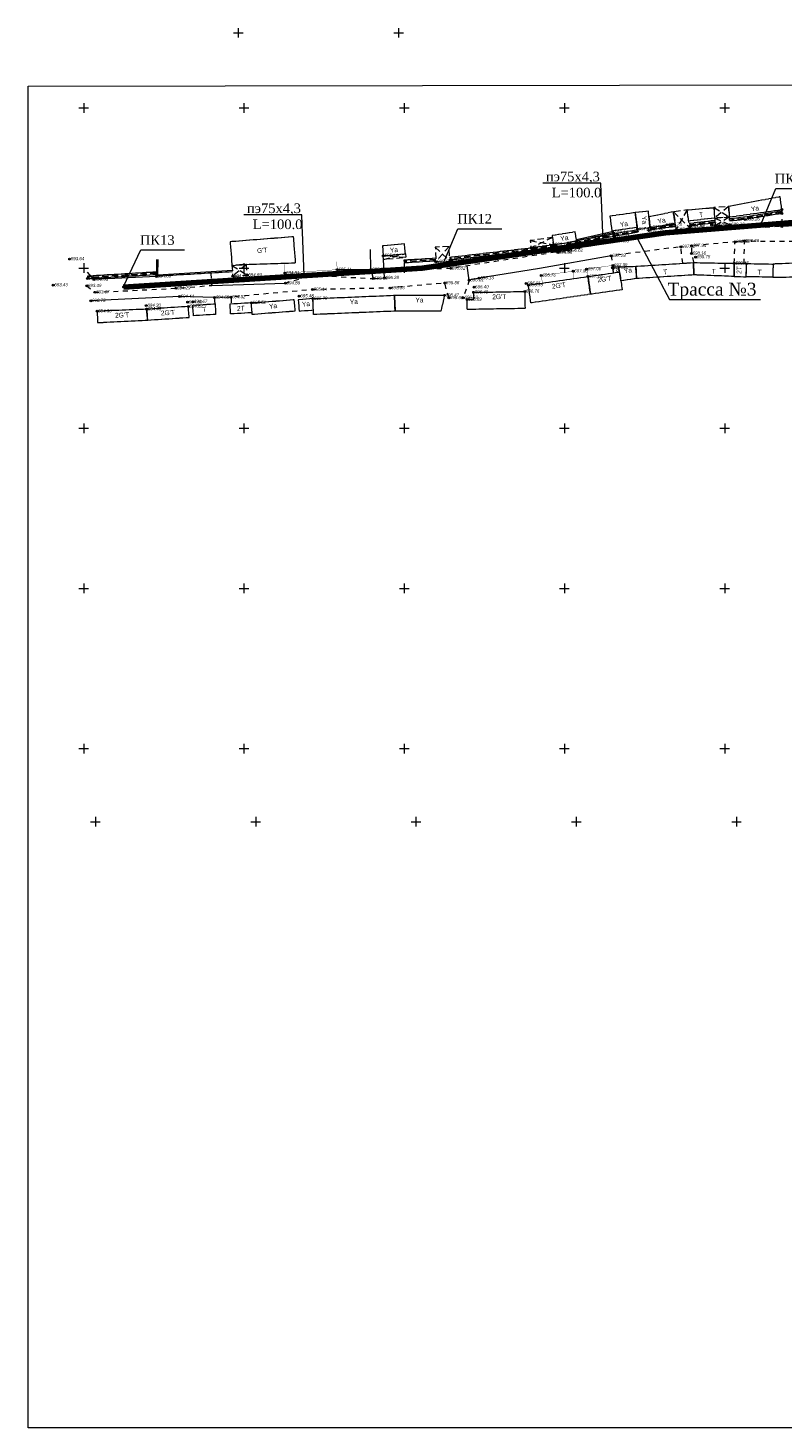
# Model space of a CAD drawing. Header units: millimetres. Extents: x 366033 to 446362, y 4247208 to 4265071.
# Tile 22 of 159: x 435038 to 435274, y 4250983 to 4251421. Entities that reach past the tile are written whole.
import ezdxf
from ezdxf import colors
from ezdxf.entities.mleader import LeaderData, LeaderLine
from ezdxf.enums import TextEntityAlignment as Align
from ezdxf.math import Vec2, Vec3

# ---------------------------------------------------------------- set-up
doc = ezdxf.new("R2010")
doc.units = ezdxf.units.MM
doc.header["$PDMODE"] = 32
doc.header["$PDSIZE"] = 0.6
for name, pattern in [('Auto_Street_NotBorder_Line_m1', [3, 1.5, -1.5]), ('Build_Contour_Canopy_m1', [3, 2, -1]), ('Build_Contour_Notresid_m1', [1, 1, 0]), ('Build_Contour_Resid_m1', [1, 1, 0]), ('Fence_Stone_Contour_Mr1m_m1', [1, 1, 0]), ('Hydrotech_Tray_Gutter_m1', [1, 1, 0]), ('Hydrotech_Tray_Water_m1', [3, 2, -1])]:
    doc.linetypes.add(name, pattern=pattern)
doc.layers.add('AUTO#_ROADS_EXIST_L', color=7, linetype='Continuous', lineweight=15, true_color=0x000000)
for name, color, linetype, true_color in [('BUILD_CANOP_CNTUR_P', 7, 'Continuous', 0x000000), ('BUILD_NORES_CNTUR_P', 7, 'Continuous', 0x000000), ('BUILD_NORES_TITLE_T', 7, 'Continuous', 0x000000), ('BUILD_RESID_CNTUR_P', 7, 'Continuous', 0x000000), ('BUILD_RESID_TITLE_T', 7, 'Continuous', 0x000000), ('FENCE_GRDRL_#####_L', 7, 'Continuous', 0x000000), ('GEODS_POINT_GRID#_B', 7, 'Continuous', 0x000000), ('HYDRO_TECHN_CNSTR_L', 7, 'Continuous', 0x000000), ('RELEF_POINT_PICKT_B', 7, 'Continuous', 0x000000), ('RELEF_POINT_PICKT_T', 7, 'Continuous', 0x000000)]:
    doc.layers.add(name, color=color, linetype=linetype, true_color=true_color)
doc.layers.add('КАБЕЛ', color=20, linetype='Continuous', lineweight=50)
doc.layers.add('стен', color=7, linetype='Continuous')
doc.styles.add('ISOPEUR', font='isocpeui.ttf')
doc.styles.add('Д-431 (Arial Narrow К)', font='ARIALNI.TTF', dxfattribs={"height": 1})
doc.styles.add('Р-131 (Arial Narrow)', font='ARIALN.TTF', dxfattribs={"height": 1})
doc.linetypes.add('Auto_Material_Border_Line_m1', pattern='A,0,[3,Topography.shx,S=0.5,R=0,X=0,Y=0],-0.5', length=0.5)
doc.linetypes.add('Fence_Metal_WC_Mr1m_m1', pattern='A,4,-0.5,[33,Topography.shx,S=1,R=0,X=0,Y=0],-0.5', length=5)
doc.linetypes.add('Fence_Stone_Mr1m_08_m1', pattern='A,8,[1,Topography.shx,S=0.8,R=90,X=0,Y=0],0', length=8)
doc.linetypes.add('Fence_Wyre_Grid_m1', pattern='A,2.5,[1,Topography.shx,S=0.85,R=45,X=0,Y=0],0.01,[1,Topography.shx,S=0.85,R=135,X=-0.01,Y=0],5,[1,Topography.shx,S=0.85,R=225,X=0,Y=0],0.01,[1,Topography.shx,S=0.85,R=315,X=-0.01,Y=0],2.5', length=10.02)

# ---------------------------------------------------------------- blocks, each defined once
blk = doc.blocks.new('PointHight_m1')
at = {"layer": 'RELEF_POINT_PICKT_B', "linetype": 'Continuous', "lineweight": 15, "true_color": 0x000000}
h = blk.add_hatch(color=18, dxfattribs=at)
edge = h.paths.add_edge_path()
edge.add_arc((0, 0), 0.3, 0, 360)
at = {"layer": 'RELEF_POINT_PICKT_B', "color": 18, "linetype": 'Continuous', "lineweight": 15, "true_color": 0x000000}
blk.add_circle((0, 0), 0.3, dxfattribs=at)
blk.add_point((0, 0), dxfattribs=at)
blk = doc.blocks.new('CrossCoord_m1')
at = {"layer": 'GEODS_POINT_GRID#_B', "color": 3, "lineweight": 20, "true_color": 0x00ff00, "flags": 128}
for points in [[(-3, 0), (3, 0)], [(0, 3), (0, -3)]]:
    blk.add_lwpolyline(points, dxfattribs=at)

msp = doc.modelspace()

# ---------------------------------------------------------------- hatches: boundary and pattern name
at = {"layer": 'стен'}
h = msp.add_hatch(color=256, dxfattribs=at)
h.dxf.hatch_style = 1
edge = h.paths.add_edge_path()
edge.add_arc((435267.163, 4251359.002), 0.45, 0, 360)
h = msp.add_hatch(color=256, dxfattribs=at)
h.dxf.hatch_style = 1
edge = h.paths.add_edge_path()
edge.add_arc((435167.945, 4251346.47), 0.45, 0, 360)
h = msp.add_hatch(color=256, dxfattribs=at)
h.dxf.hatch_style = 1
edge = h.paths.add_edge_path()
edge.add_arc((435068.178, 4251339.653), 0.45, 0, 360)

# ---------------------------------------------------------------- linework, layer by layer
at = {"color": 5, "lineweight": 80}
msp.add_line((435278.416, 4251359.918, -714.377), (435237.279, 4251356.57, -714.377), dxfattribs=at)
at = {"color": 5, "lineweight": 80, "elevation": -714.377, "flags": 128}
msp.add_lwpolyline([(435237.279, 4251356.57), (435161.388, 4251345.515), (435068.178, 4251339.653)], dxfattribs=at)
at = {"elevation": -16.969, "flags": 128}
msp.add_lwpolyline([(435228.619, 4251357.491), (435228.749, 4251356.752)], dxfattribs=at)
for centre in [(435267.163, 4251359.002, -714.377), (435167.945, 4251346.47, -714.377), (435069.007, 4251339.828, -714.377)]:
    msp.add_circle(centre, 0.45)
at = {"layer": 'AUTO#_ROADS_EXIST_L', "color": 18, "linetype": 'Auto_Street_NotBorder_Line_m1', "lineweight": 15, "true_color": 0x000000, "flags": 128}
for points, elevation in [([(435273.631, 4251363.849), (435273.602, 4251362.596), (435273.619, 4251358.562), (435252.717, 4251357.445), (435239.927, 4251356.139), (435232.6, 4251355.376), (435232.127, 4251357.349), (435231.997, 4251358.087)], -15.545), ([(435221.335, 4251355.444), (435221.4, 4251353.977), (435207.057, 4251351.021), (435206.914, 4251352.764), (435206.777, 4251353.501)], -714.377), ([(435203.2, 4251352.98), (435203.64, 4251350.602), (435170.34, 4251345.484), (435149.53, 4251344.655)], -714.377), ([(435242.715, 4251347.07), (435242.112, 4251352.225), (435220.326, 4251349.403), (435220.886, 4251346.404)], -714.377), ([(435258.792, 4251347.046), (435259.015, 4251353.749), (435245.486, 4251352.527), (435245.412, 4251350.127), (435246.059, 4251347.286)], -14.923), ([(435261.849, 4251346.988), (435261.982, 4251354.041), (435289.105, 4251353.857)], -714.377), ([(435056.757, 4251340.013), (435059.292, 4251338.006), (435084.546, 4251339.25), (435095.798, 4251340.171), (435095.569, 4251343.996)], -714.377), ([(435118.587, 4251344.019), (435118.755, 4251340.844), (435126.777, 4251343.367), (435146.085, 4251342.291)], -714.377), ([(435176.093, 4251341.78), (435174.24, 4251336.308)], -714.377), ([(435169.689, 4251336.24), (435168.442, 4251340.91), (435151.392, 4251339.337), (435127.174, 4251338.851), (435101.75, 4251336.519), (435101.814, 4251334.339)], -17.779)]:
    msp.add_lwpolyline(points, dxfattribs=dict(at, elevation=elevation))
at = {"layer": 'AUTO#_ROADS_EXIST_L', "color": 18, "linetype": 'Auto_Material_Border_Line_m1', "lineweight": 15, "true_color": 0x000000, "flags": 128}
for points, elevation in [([(435277.769, 4251358.79), (435273.619, 4251358.562)], -714.377), ([(435232.6, 4251355.376), (435221.4, 4251353.977)], -714.377), ([(435207.057, 4251351.021), (435203.64, 4251350.602)], -17.771), ([(435261.982, 4251354.041), (435259.015, 4251353.749)], -714.377), ([(435145.42, 4251345.077), (435146.085, 4251342.291), (435149.616, 4251342.51), (435149.387, 4251348.243)], -714.377), ([(435220.326, 4251349.403), (435198.002, 4251345.476), (435179.214, 4251342.444), (435176.093, 4251341.78), (435175.404, 4251346.263)], -714.377), ([(435095.798, 4251340.171), (435118.755, 4251340.844)], -714.377), ([(435096.781, 4251334.399), (435096.623, 4251336.365), (435085.651, 4251336.67), (435058.027, 4251335.359)], -714.377), ([(435101.75, 4251336.519), (435096.623, 4251336.365)], -714.377)]:
    msp.add_lwpolyline(points, dxfattribs=dict(at, elevation=elevation))
at = {"layer": 'BUILD_CANOP_CNTUR_P', "color": 18, "linetype": 'Build_Contour_Canopy_m1', "lineweight": 13, "true_color": 0x000000, "elevation": -714.377, "flags": 128}
for points in [[(435240.61, 4251357.53), (435244.875, 4251358.151), (435244.062, 4251363.738), (435239.797, 4251363.117)], [(435252.646, 4251361.189), (435257.256, 4251361.519), (435257.024, 4251364.77), (435252.413, 4251364.44)], [(435252.818, 4251358.786), (435257.429, 4251359.116), (435257.256, 4251361.519), (435252.646, 4251361.189)], [(435195.433, 4251351.906), (435202.421, 4251352.862), (435202.058, 4251355.1), (435195.126, 4251354.151)], [(435149.283, 4251349.432), (435156.159, 4251350.033), (435156.263, 4251348.844), (435149.387, 4251348.243)], [(435165.668, 4251347.549), (435170.014, 4251347.721), (435169.832, 4251352.312), (435165.486, 4251352.139)], [(435102.325, 4251343.027), (435106.806, 4251343.375), (435106.545, 4251346.726), (435102.065, 4251346.378)]]:
    msp.add_lwpolyline(points, close=True, dxfattribs=at)
for points in [[(435239.797, 4251363.117), (435244.875, 4251358.151)], [(435244.062, 4251363.738), (435240.61, 4251357.53)], [(435252.413, 4251364.44), (435257.256, 4251361.519)], [(435257.024, 4251364.77), (435252.646, 4251361.189)], [(435252.646, 4251361.189), (435257.429, 4251359.116)], [(435257.256, 4251361.519), (435252.818, 4251358.786)], [(435202.058, 4251355.1), (435195.433, 4251351.906)], [(435149.387, 4251348.243), (435156.159, 4251350.033)], [(435165.486, 4251352.139), (435170.014, 4251347.721)], [(435169.832, 4251352.312), (435165.668, 4251347.549)], [(435195.126, 4251354.151), (435202.421, 4251352.862)], [(435102.065, 4251346.378), (435106.806, 4251343.375)], [(435106.545, 4251346.726), (435102.325, 4251343.027)], [(435156.263, 4251348.844), (435149.283, 4251349.432)]]:
    msp.add_lwpolyline(points, dxfattribs=at)
at = {"layer": 'BUILD_NORES_CNTUR_P', "color": 18, "linetype": 'Build_Contour_Notresid_m1', "lineweight": 13, "true_color": 0x000000, "elevation": -714.377, "flags": 128}
for points in [[(435257.256, 4251361.519), (435273.631, 4251363.849), (435273.069, 4251367.804), (435257.024, 4251364.77)], [(435228.573, 4251357.754), (435232.507, 4251358.161), (435231.974, 4251363.308), (435227.873, 4251362.877)], [(435232.507, 4251358.161), (435240.293, 4251359.673), (435239.797, 4251363.117), (435232.157, 4251361.544)], [(435220.599, 4251357.241), (435228.51, 4251358.356), (435227.873, 4251362.877), (435219.961, 4251361.762)], [(435202.421, 4251352.862), (435209.608, 4251354.027), (435209.149, 4251356.858), (435201.962, 4251355.693)], [(435149.283, 4251349.432), (435156.159, 4251350.033), (435155.892, 4251353.093), (435149.016, 4251352.491)], [(435223.002, 4251344.361), (435222.772, 4251345.957), (435220.759, 4251345.667), (435220.989, 4251344.072)], [(435223.401, 4251341.585), (435223.002, 4251344.361), (435222.777, 4251345.923), (435228.062, 4251346.126), (435228.309, 4251342.292)], [(435127.311, 4251336.021), (435152.76, 4251337.083), (435152.967, 4251332.118), (435127.518, 4251331.056)], [(435152.76, 4251337.083), (435168.361, 4251337.071), (435167.243, 4251332.127), (435152.967, 4251332.118)], [(435108.118, 4251334.71), (435121.399, 4251335.727), (435121.678, 4251332.089), (435108.397, 4251331.072)], [(435127.311, 4251336.021), (435122.744, 4251335.681), (435123.007, 4251332.154), (435127.458, 4251332.489)]]:
    msp.add_lwpolyline(points, close=True, dxfattribs=at)
at = {"layer": 'BUILD_RESID_CNTUR_P', "color": 18, "linetype": 'Build_Contour_Resid_m1', "lineweight": 13, "true_color": 0x000000, "elevation": -714.377, "flags": 128}
for points in [[(435252.646, 4251361.189), (435244.57, 4251360.243), (435244.062, 4251363.738), (435252.413, 4251364.44)], [(435102.065, 4251346.378), (435106.545, 4251346.726), (435121.91, 4251347.204), (435121.286, 4251355.317), (435101.49, 4251353.778)], [(435228.309, 4251342.292), (435228.062, 4251346.126), (435246.059, 4251347.286), (435246.154, 4251343.442)], [(435246.059, 4251347.286), (435258.792, 4251347.046), (435258.714, 4251342.941), (435246.154, 4251343.442)], [(435262.595, 4251346.974), (435258.792, 4251347.046), (435258.714, 4251342.941), (435262.518, 4251342.87)], [(435262.518, 4251342.87), (435262.595, 4251346.974), (435270.892, 4251346.817), (435270.815, 4251342.713)], [(435288.839, 4251342.93), (435288.785, 4251347.563), (435270.892, 4251346.817), (435270.815, 4251342.725)], [(435194.539, 4251340.265), (435213.124, 4251342.94), (435213.923, 4251337.388), (435195.338, 4251334.713)], [(435213.923, 4251337.388), (435213.124, 4251342.94), (435223.002, 4251344.361), (435223.801, 4251338.809)], [(435177.551, 4251332.672), (435175.493, 4251332.637), (435175.439, 4251335.761), (435177.497, 4251335.796), (435177.497, 4251335.796), (435177.459, 4251337.995), (435193.407, 4251338.272), (435193.499, 4251332.95)], [(435075.466, 4251332.718), (435059.973, 4251332.106), (435060.114, 4251328.539), (435075.69, 4251329.33)], [(435088.463, 4251333.576), (435075.466, 4251332.718), (435075.69, 4251329.33), (435088.687, 4251330.188)], [(435089.843, 4251333.998), (435096.781, 4251334.399), (435096.972, 4251331.096), (435090.034, 4251330.695)], [(435108.118, 4251334.71), (435101.346, 4251334.312), (435101.521, 4251331.335), (435108.347, 4251331.731)]]:
    msp.add_lwpolyline(points, close=True, dxfattribs=at)
msp.add_lwpolyline([(435258.714, 4251342.941), (435258.792, 4251347.046), (435262.595, 4251346.974)], dxfattribs=at)
at = {"layer": 'FENCE_GRDRL_#####_L', "color": 18, "linetype": 'Fence_Stone_Mr1m_08_m1', "lineweight": 13, "true_color": 0x000000, "elevation": -714.377, "flags": 128}
for points in [[(435220.599, 4251357.241), (435220.612, 4251356.875), (435209.544, 4251354.423)], [(435102.188, 4251344.794), (435078.956, 4251343.4), (435079.029, 4251348.206)]]:
    msp.add_lwpolyline(points, dxfattribs=at)
at = {"layer": 'FENCE_GRDRL_#####_L', "color": 18, "linetype": 'Fence_Stone_Contour_Mr1m_m1', "lineweight": 13, "true_color": 0x000000, "elevation": -714.377, "flags": 128}
for points in [[(435220.987, 4251357.296), (435221.032, 4251356.559), (435209.608, 4251354.027)], [(435102.219, 4251344.395), (435078.549, 4251342.975), (435078.629, 4251348.212)]]:
    msp.add_lwpolyline(points, dxfattribs=at)
at = {"layer": 'FENCE_GRDRL_#####_L', "color": 18, "linetype": 'Fence_Wyre_Grid_m1', "lineweight": 13, "true_color": 0x000000, "flags": 128}
for points, elevation in [([(435134.895, 4251345.072), (435145.42, 4251345.077), (435145.318, 4251351.344)], -714.377), ([(435078.549, 4251342.975), (435058.92, 4251342.036), (435056.977, 4251344.288)], -20.293)]:
    msp.add_lwpolyline(points, dxfattribs=dict(at, elevation=elevation))
at = {"layer": 'FENCE_GRDRL_#####_L', "color": 18, "linetype": 'Fence_Metal_WC_Mr1m_m1', "lineweight": 13, "true_color": 0x000000, "const_width": 0.1, "elevation": -714.377, "flags": 128}
for points in [[(435134.741, 4251347.543), (435134.895, 4251345.072), (435118.587, 4251344.019), (435118.491, 4251347.098)], [(435220.987, 4251345.7), (435220.886, 4251346.404), (435212.724, 4251345.255), (435213.124, 4251342.94)], [(435208.782, 4251342.315), (435208.504, 4251344.573), (435198.574, 4251343.272), (435198.917, 4251340.895)]]:
    msp.add_lwpolyline(points, dxfattribs=at)
at = {"layer": 'HYDRO_TECHN_CNSTR_L', "color": 18, "linetype": 'Hydrotech_Tray_Gutter_m1', "lineweight": 15, "true_color": 0x000000, "elevation": -714.377, "flags": 128}
for points in [[(435273.62, 4251363.349), (435273.506, 4251363.342), (435262.081, 4251361.486), (435257.299, 4251360.929)], [(435240.375, 4251359.142), (435238.052, 4251358.964), (435232.004, 4251358.089), (435231.997, 4251358.087)], [(435252.702, 4251360.394), (435244.934, 4251359.49), (435244.683, 4251359.471)], [(435252.756, 4251359.646), (435245.012, 4251358.744), (435244.791, 4251358.727)], [(435273.602, 4251362.596), (435262.189, 4251360.743), (435257.352, 4251360.181)], [(435228.619, 4251357.491), (435221.202, 4251356.182), (435206.777, 4251353.501)], [(435228.749, 4251356.752), (435221.335, 4251355.444), (435206.914, 4251352.764)], [(435240.484, 4251358.398), (435238.149, 4251358.219), (435232.127, 4251357.349)], [(435203.2, 4251352.98), (435194.565, 4251351.72), (435170.059, 4251348.874), (435169.968, 4251348.869)], [(435169.998, 4251348.119), (435170.125, 4251348.127), (435194.66, 4251350.976), (435203.337, 4251352.242)], [(435206.805, 4251353.506), (435206.777, 4251353.502)], [(435165.626, 4251348.61), (435155.717, 4251348.02), (435155.762, 4251347.271), (435165.656, 4251347.861)], [(435078.503, 4251344.331), (435056.935, 4251343.037), (435056.98, 4251342.289), (435078.559, 4251343.583)]]:
    msp.add_lwpolyline(points, dxfattribs=at)
at = {"layer": 'HYDRO_TECHN_CNSTR_L', "color": 3, "linetype": 'Hydrotech_Tray_Water_m1', "lineweight": 25, "true_color": 0x00ff00, "elevation": -714.377, "flags": 128}
for points in [[(435240.429, 4251358.77), (435238.1, 4251358.592), (435232.066, 4251357.719), (435232.062, 4251357.718)], [(435252.729, 4251360.02), (435244.973, 4251359.117), (435244.737, 4251359.099)], [(435273.611, 4251362.973), (435273.554, 4251362.969), (435262.135, 4251361.115), (435257.326, 4251360.555)], [(435228.684, 4251357.122), (435221.268, 4251355.813), (435206.845, 4251353.132)], [(435203.268, 4251352.611), (435194.612, 4251351.348), (435170.092, 4251348.5), (435169.983, 4251348.494)], [(435206.86, 4251353.135), (435206.845, 4251353.133)], [(435165.641, 4251348.235), (435155.739, 4251347.646)], [(435078.531, 4251343.957), (435056.958, 4251342.663)]]:
    msp.add_lwpolyline(points, dxfattribs=at)

# ---------------------------------------------------------------- block references
at = {"layer": 'GEODS_POINT_GRID#_B', "color": 3, "true_color": 0x00ff00, "xscale": 0.5, "yscale": 0.5, "zscale": 0.5}
for p in [(435104.028, 4251419.009, -700.485), (435154.028, 4251419.009, -700.485), (435055.797, 4251395.579, -714.377), (435105.797, 4251395.579, -714.377), (435155.797, 4251395.579, -714.377), (435205.797, 4251395.579, -714.377), (435255.797, 4251395.579, -714.377), (435055.797, 4251345.579, -714.377), (435105.797, 4251345.579, -714.377), (435155.797, 4251345.579, -714.377), (435205.797, 4251345.579, -714.377), (435255.797, 4251345.579, -714.377), (435055.797, 4251295.579, -714.377), (435105.797, 4251295.579, -714.377), (435155.797, 4251295.579, -714.377), (435205.797, 4251295.579, -714.377), (435255.797, 4251295.579, -714.377), (435055.797, 4251245.579, -714.377), (435105.797, 4251245.579, -714.377), (435155.797, 4251245.579, -714.377), (435205.797, 4251245.579, -714.377), (435255.797, 4251245.579, -714.377), (435055.797, 4251195.579, -714.377), (435105.797, 4251195.579, -714.377), (435155.797, 4251195.579, -714.377), (435205.797, 4251195.579, -714.377), (435255.797, 4251195.579, -714.377), (435059.469, 4251172.756, -714.377), (435109.469, 4251172.756, -714.377), (435159.469, 4251172.756, -714.377), (435209.469, 4251172.756, -714.377), (435259.469, 4251172.756, -714.377)]:
    msp.add_blockref('CrossCoord_m1', p, dxfattribs=at)
at = {"layer": 'RELEF_POINT_PICKT_B', "color": 18, "true_color": 0x000000, "xscale": 0.5, "yscale": 0.5, "zscale": 0.5}
for p in [(435273.631, 4251363.849, -15.545), (435237.849, 4251359.068, -16.644), (435245.012, 4251358.744, -16.526), (435251.731, 4251359.063, -16.18), (435252.818, 4251358.786, -16.234), (435257.429, 4251359.116, -16.021), (435262.189, 4251360.743, -16.112), (435273.602, 4251362.596, -15.712), (435273.619, 4251358.562, -15.416), (435221.032, 4251356.559, -16.996), (435221.335, 4251355.444, -17.007), (435228.573, 4251357.754, -16.969), (435232.127, 4251357.349, -16.826), (435232.88, 4251358.276, -16.864), (435240.61, 4251357.53, -16.454), (435244.875, 4251358.151, -16.385), (435195.433, 4251351.906, -18.016), (435202.421, 4251352.862, -17.613), (435203.64, 4251350.602, -17.867), (435203.713, 4251350.39, -17.868), (435206.914, 4251352.764, -17.442), (435207.057, 4251351.021, -17.771), (435221.4, 4251353.977, -17.324), (435242.112, 4251352.225, -16.554), (435245.412, 4251350.127, -16.215), (435245.486, 4251352.527, -16.442), (435259.015, 4251353.749, -15.816), (435261.982, 4251354.041, -15.715), (435051.413, 4251348.395, -20.741), (435149.283, 4251349.432, -19.234), (435165.668, 4251347.549, -18.735), (435170.014, 4251347.721, -18.597), (435170.125, 4251348.127, -18.614), (435170.34, 4251345.484, -18.557), (435220.326, 4251349.403, -17.197), (435220.759, 4251345.667, -16.839), (435220.886, 4251346.404, -17.002), (435246.734, 4251349.001, -15.63), (435258.792, 4251347.046, -14.923), (435056.98, 4251342.289, -21.038), (435058.92, 4251342.036, -20.871), (435078.549, 4251342.975, -20.293), (435102.325, 4251343.027, -19.596), (435106.806, 4251343.375, -19.692), (435118.587, 4251344.019, -19.564), (435126.777, 4251343.367, -19.353), (435134.895, 4251345.072, -19.27), (435145.42, 4251345.077, -19.161), (435146.085, 4251342.291, -19.196), (435149.616, 4251342.51, -19.095), (435176.093, 4251341.78, -18.371), (435179.214, 4251342.444, -18.245), (435198.574, 4251343.272, -17.619), (435208.504, 4251344.573, -17.381), (435212.724, 4251345.255, -17.317), (435213.124, 4251342.94, -17.097), (435046.277, 4251340.249, -20.952), (435056.757, 4251340.013, -20.891), (435059.292, 4251338.006, -20.704), (435084.546, 4251339.25, -20.09), (435085.651, 4251336.67, -19.941), (435118.755, 4251340.844, -19.49), (435123.04, 4251336.79, -18.902), (435127.174, 4251338.851, -19.235), (435151.392, 4251339.337, -19.049), (435168.361, 4251337.071, -17.911), (435168.442, 4251340.91, -18.498), (435177.459, 4251337.995, -17.902), (435177.579, 4251339.601, -17.975), (435193.407, 4251338.272, -17.617), (435193.863, 4251340.746, -17.563), (435194.539, 4251340.265, -17.385), (435058.027, 4251335.359, -20.627), (435075.323, 4251333.843, -20.076), (435075.43, 4251332.758, -19.898), (435075.466, 4251332.718, -19.931), (435088.234, 4251334.898, -19.777), (435088.463, 4251333.576, -19.556), (435089.826, 4251335.042, -19.708), (435096.623, 4251336.365, -19.695), (435101.75, 4251336.519, -19.56), (435108.118, 4251334.71, -18.859), (435127.311, 4251336.021, -18.592), (435169.689, 4251336.24, -17.779), (435174.24, 4251336.308, -17.75), (435175.439, 4251335.761, -17.688), (435059.973, 4251332.106, -20.08)]:
    msp.add_blockref('PointHight_m1', p, dxfattribs=at)

# ---------------------------------------------------------------- texts
at = {"layer": 'BUILD_NORES_TITLE_T', "color": 18, "true_color": 0x000000, "style": 'Р-131 (Arial Narrow)'}
for rotation, p in [(8.09934, (435265.233, 4251364.169, -714.377)), (8.02409, (435224.345, 4251359.284, -714.377)), (275.90732, (435230.748, 4251360.58, -714.377)), (10.96167, (435236.093, 4251360.384, -714.377)), (9.20726, (435205.774, 4251354.925, -714.377)), (4.99996, (435152.591, 4251351.227, -714.377)), (8.18931, (435221.643, 4251345.103, -714.377)), (8.18931, (435225.594, 4251344.813, -714.377)), (4.37898, (435114.873, 4251333.723, -714.377)), (4.26055, (435125.139, 4251334.355, -714.377)), (2.38986, (435140.098, 4251335.053, -714.377)), (359.95481, (435160.559, 4251335.577, -714.377))]:
    msp.add_text('Ya', height=1.5, rotation=rotation, dxfattribs=at).set_placement(p, align=Align.MIDDLE)
at = {"layer": 'BUILD_RESID_TITLE_T', "color": 18, "true_color": 0x000000, "style": 'Р-131 (Arial Narrow)'}
for s, rotation, p in [('T', 6.67825, (435248.433, 4251362.206, -714.377)), ("G'T", 4.44368, (435111.521, 4251351.107, -714.377)), ('2T', 88.91919, (435260.253, 4251344.965, -714.377)), ("2G'T", 8.18931, (435204.045, 4251340.118, -714.377)), ("2G'T", 8.18931, (435218.276, 4251342.166, -714.377)), ('T', 3.68857, (435237.211, 4251344.369, -714.377)), ('T', 358.91919, (435252.376, 4251344.561, -714.377)), ('T', 358.91919, (435266.694, 4251344.291, -714.377)), ("2G'T", 0.9955, (435185.459, 4251336.633, -714.377)), ("2G'T", 3.77701, (435082.063, 4251331.651, -714.377)), ('T', 3.30567, (435093.398, 4251332.701, -714.377)), ('2T', 3.36652, (435104.82, 4251333.014, -714.377)), ("2G'T", 2.2627, (435067.779, 4251330.913, -714.377))]:
    msp.add_text(s, height=1.5, rotation=rotation, dxfattribs=at).set_placement(p, align=Align.MIDDLE)
at = {"layer": 'RELEF_POINT_PICKT_T', "color": 18, "true_color": 0x000000, "style": 'Д-431 (Arial Narrow К)'}
for s, p in [('697.51', (435233.23, 4251358.411, -714.377)), ('697.73', (435238.199, 4251359.203, -714.377)), ('697.99', (435245.225, 4251358.286, -714.377)), ('697.85', (435245.362, 4251358.879, -714.377)), ('698.20', (435252.081, 4251359.198, -714.377)), ('698.14', (435253.168, 4251358.921, -714.377)), ('698.36', (435257.779, 4251359.251, -714.377)), ('698.26', (435262.539, 4251360.878, -714.377)), ('697.38', (435221.382, 4251356.694, -714.377)), ('697.37', (435221.685, 4251355.579, -714.377)), ('697.05', (435221.75, 4251354.112, -714.377)), ('697.41', (435228.923, 4251357.889, -714.377)), ('697.55', (435232.477, 4251357.484, -714.377)), ('697.92', (435240.96, 4251357.665, -714.377)), ('698.56', (435259.365, 4251353.884, -714.377)), ('698.66', (435262.332, 4251354.176, -714.377)), ('695.14', (435149.633, 4251349.567, -714.377)), ('696.36', (435195.783, 4251352.041, -714.377)), ('696.76', (435202.771, 4251352.997, -714.377)), ('696.51', (435203.99, 4251350.737, -714.377)), ('696.51', (435204.063, 4251350.525, -714.377)), ('696.94', (435207.264, 4251352.899, -714.377)), ('696.61', (435207.407, 4251351.156, -714.377)), ('697.18', (435220.676, 4251349.538, -714.377)), ('697.82', (435242.462, 4251352.36, -714.377)), ('698.16', (435245.762, 4251350.262, -714.377)), ('697.94', (435245.836, 4251352.662, -714.377)), ('693.64', (435051.763, 4251348.53, -714.377)), ('695.11', (435135.245, 4251345.207, -714.377)), ('695.22', (435145.77, 4251345.212, -714.377)), ('695.64', (435166.018, 4251347.684, -714.377)), ('695.78', (435170.364, 4251347.856, -714.377)), ('695.76', (435170.475, 4251348.262, -714.377)), ('695.82', (435170.69, 4251345.619, -714.377)), ('697.06', (435213.074, 4251345.39, -714.377)), ('697.54', (435221.109, 4251345.802, -714.377)), ('697.38', (435221.236, 4251346.539, -714.377)), ('698.75', (435247.084, 4251349.136, -714.377)), ('699.45', (435259.142, 4251347.181, -714.377)), ('693.34', (435057.33, 4251342.424, -714.377)), ('693.51', (435059.27, 4251342.171, -714.377)), ('694.08', (435078.899, 4251343.11, -714.377)), ('694.78', (435102.675, 4251343.162, -714.377)), ('694.69', (435107.156, 4251343.51, -714.377)), ('694.81', (435118.937, 4251344.154, -714.377)), ('694.89', (435119.105, 4251340.979, -714.377)), ('695.02', (435127.127, 4251343.502, -714.377)), ('695.18', (435146.435, 4251342.426, -714.377)), ('695.28', (435149.966, 4251342.645, -714.377)), ('695.88', (435168.792, 4251341.045, -714.377)), ('696.01', (435176.443, 4251341.915, -714.377)), ('696.13', (435179.564, 4251342.579, -714.377)), ('696.81', (435194.213, 4251340.881, -714.377)), ('696.76', (435198.924, 4251343.407, -714.377)), ('697.00', (435208.854, 4251344.708, -714.377)), ('697.28', (435213.474, 4251343.075, -714.377)), ('693.43', (435046.627, 4251340.384, -714.377)), ('693.49', (435057.107, 4251340.148, -714.377)), ('693.67', (435059.642, 4251338.141, -714.377)), ('694.29', (435084.896, 4251339.385, -714.377)), ('694.44', (435086.001, 4251336.805, -714.377)), ('694.68', (435096.973, 4251336.5, -714.377)), ('694.82', (435102.1, 4251336.654, -714.377)), ('695.48', (435123.39, 4251336.925, -714.377)), ('695.14', (435127.524, 4251338.986, -714.377)), ('695.33', (435151.742, 4251339.472, -714.377)), ('696.47', (435168.711, 4251337.206, -714.377)), ('696.60', (435170.039, 4251336.375, -714.377)), ('696.63', (435174.59, 4251336.443, -714.377)), ('696.48', (435177.809, 4251338.13, -714.377)), ('696.40', (435177.929, 4251339.736, -714.377)), ('696.76', (435193.757, 4251338.407, -714.377)), ('696.99', (435194.889, 4251340.4, -714.377)), ('693.75', (435058.377, 4251335.494, -714.377)), ('694.30', (435060.323, 4251332.241, -714.377)), ('694.30', (435075.673, 4251333.978, -714.377)), ('694.48', (435075.78, 4251332.893, -714.377)), ('694.45', (435075.816, 4251332.853, -714.377)), ('694.60', (435088.584, 4251335.033, -714.377)), ('694.82', (435088.813, 4251333.711, -714.377)), ('694.67', (435090.176, 4251335.177, -714.377)), ('695.52', (435108.468, 4251334.845, -714.377)), ('695.79', (435127.661, 4251336.156, -714.377)), ('696.69', (435175.789, 4251335.896, -714.377))]:
    msp.add_text(s, height=1, dxfattribs=at).set_placement(p, align=Align.MIDDLE_LEFT)

# ---------------------------------------------------------------- next in the draw order: leaders
at = {"layer": 'КАБЕЛ', "color": 6, "lineweight": 25}
ml = msp.add_multileader_mtext('Standard', dxfattribs=at)
ml.set_content('{\\fTimes New Roman|b0|i0|c204|p18;\\C1;пэ75х4,3 \\P  L=100.0}', color=159, style='ISOPEUR')
ml.set_leader_properties(lineweight=20)
ml.build(insert=Vec2(0, 0))
ml.multileader.update_dxf_attribs({"text_left_attachment_type": 6, "text_right_attachment_type": 6, "dogleg_length": 0.0298, "arrow_head_size": 0.143})
ctx = ml.context
ctx.base_point, ctx.char_height, ctx.arrow_head_size, ctx.landing_gap_size, ctx.plane_origin = Vec3(435199.738, 4251372.044, -714.377), 3, 0.143, 0.0713, Vec3(435313.68, 4251353.48, -714.377)
ctx.left_attachment, ctx.right_attachment, ctx.text_align_type = 6, 6, 1
notes = []
notes.append((ctx, [(1, (1, 1, 0), (435217.139, 4251372.044, -714.377), (-1, 0), 0.0298, [(0, [(435217.862, 4251353.742, -714.377)], 0, [])])]))
ctx.mtext.insert, ctx.mtext.width, ctx.mtext.defined_height, ctx.mtext.alignment, ctx.mtext.flow_direction = Vec3(435208.424, 4251375.644, -714.377), 17.85803, 6.334, 2, 5
ctx.mtext.has_bg_fill, ctx.mtext.bg_color, ctx.mtext.bg_scale_factor, ctx.mtext.bg_transparency, ctx.mtext.use_window_bg_color = 1, -1073741824, 1.2, 0, 1
ml = msp.add_multileader_mtext('Standard', dxfattribs=at)
ml.set_content('{\\fTimes New Roman|b0|i0|c204|p18;\\H0.75x;\\C1;ПК11\\H1.33334x; }', color=159, style='ISOPEUR')
ml.set_leader_properties(lineweight=20)
ml.build(insert=Vec2(0, 0))
ml.multileader.update_dxf_attribs({"text_left_attachment_type": 6, "text_right_attachment_type": 6, "dogleg_length": 74.065, "arrow_head_size": 0.143})
ctx = ml.context
ctx.base_point, ctx.char_height, ctx.arrow_head_size, ctx.landing_gap_size, ctx.plane_origin = Vec3(435271.765, 4251370.399, -714.377), 4.00002, 0.143, 0.0713, Vec3(435313.202, 4251301.007, -714.377)
ctx.left_attachment, ctx.right_attachment, ctx.text_align_type = 6, 6, 1
notes.append((ctx, [(0, (1, 1, 0), (435271.735, 4251370.399, -714.377), (1, 0), 0.0298, [(0, [(435267.156, 4251359.241, -714.377)], 0, [])])]))
ctx.mtext.insert, ctx.mtext.width, ctx.mtext.defined_height, ctx.mtext.alignment, ctx.mtext.flow_direction = Vec3(435276.818, 4251374.999, -714.377), 13.47021, 4.027, 2, 5
ctx.mtext.has_bg_fill, ctx.mtext.bg_color, ctx.mtext.bg_scale_factor, ctx.mtext.bg_transparency, ctx.mtext.use_window_bg_color = 1, -1073741824, 1.2, 0, 1
ml = msp.add_multileader_mtext('Standard', dxfattribs=at)
ml.set_content('{\\fTimes New Roman|b0|i0|c204|p18;\\C1;пэ75х4,3 \\P  L=100.0}', color=159, style='ISOPEUR')
ml.set_leader_properties(lineweight=20)
ml.build(insert=Vec2(0, 0))
ml.multileader.update_dxf_attribs({"text_left_attachment_type": 6, "text_right_attachment_type": 6, "dogleg_length": 0.0298, "arrow_head_size": 0.143})
ctx = ml.context
ctx.base_point, ctx.char_height, ctx.arrow_head_size, ctx.landing_gap_size, ctx.plane_origin = Vec3(435106.48, 4251362.141, -714.377), 3, 0.143, 0.0713, Vec3(435220.421, 4251343.577, -714.377)
ctx.left_attachment, ctx.right_attachment, ctx.text_align_type = 6, 6, 1
notes.append((ctx, [(1, (1, 1, 0), (435123.881, 4251362.141, -714.377), (-1, 0), 0.0298, [(0, [(435124.604, 4251343.201, -714.377)], 0, [])])]))
ctx.mtext.insert, ctx.mtext.width, ctx.mtext.defined_height, ctx.mtext.alignment, ctx.mtext.flow_direction = Vec3(435115.166, 4251365.741, -714.377), 17.85803, 6.334, 2, 5
ctx.mtext.has_bg_fill, ctx.mtext.bg_color, ctx.mtext.bg_scale_factor, ctx.mtext.bg_transparency, ctx.mtext.use_window_bg_color = 1, -1073741824, 1.2, 0, 1
ml = msp.add_multileader_mtext('Standard', dxfattribs=at)
ml.set_content('{\\fTimes New Roman|b0|i0|c204|p18;\\H0.75x;\\C1;ПК12\\H1.33334x; }', color=159, style='ISOPEUR')
ml.set_leader_properties(lineweight=20)
ml.build(insert=Vec2(0, 0))
ml.multileader.update_dxf_attribs({"text_left_attachment_type": 6, "text_right_attachment_type": 6, "dogleg_length": 74.065, "arrow_head_size": 0.143})
ctx = ml.context
ctx.base_point, ctx.char_height, ctx.arrow_head_size, ctx.landing_gap_size, ctx.plane_origin = Vec3(435172.547, 4251357.866, -714.377), 4.00002, 0.143, 0.0713, Vec3(435213.984, 4251288.475, -714.377)
ctx.left_attachment, ctx.right_attachment, ctx.text_align_type = 6, 6, 1
notes.append((ctx, [(0, (1, 1, 0), (435172.517, 4251357.866, -714.377), (1, 0), 0.0298, [(0, [(435167.939, 4251346.709, -714.377)], 0, [])])]))
ctx.mtext.insert, ctx.mtext.width, ctx.mtext.defined_height, ctx.mtext.alignment, ctx.mtext.flow_direction = Vec3(435177.778, 4251362.466, -714.377), 13.47021, 4.027, 2, 5
ctx.mtext.has_bg_fill, ctx.mtext.bg_color, ctx.mtext.bg_scale_factor, ctx.mtext.bg_transparency, ctx.mtext.use_window_bg_color = 1, -1073741824, 1.2, 0, 1
ml = msp.add_multileader_mtext('Standard', dxfattribs=at)
ml.set_content('{\\fTimes New Roman|b0|i0|c204|p18;\\H0.75x;\\C1;ПК13\\H1.33334x; }', color=159, style='ISOPEUR')
ml.set_leader_properties(lineweight=20)
ml.build(insert=Vec2(0, 0))
ml.multileader.update_dxf_attribs({"text_left_attachment_type": 6, "text_right_attachment_type": 6, "dogleg_length": 74.065, "arrow_head_size": 0.143})
ctx = ml.context
ctx.base_point, ctx.char_height, ctx.arrow_head_size, ctx.landing_gap_size, ctx.plane_origin = Vec3(435073.609, 4251351.224, -714.377), 4.00002, 0.143, 0.0713, Vec3(435115.046, 4251281.833, -714.377)
ctx.left_attachment, ctx.right_attachment, ctx.text_align_type = 6, 6, 1
notes.append((ctx, [(0, (1, 1, 0), (435073.579, 4251351.224, -714.377), (1, 0), 0.0298, [(0, [(435068.178, 4251339.653, -714.377)], 0, [])])]))
ctx.mtext.insert, ctx.mtext.width, ctx.mtext.defined_height, ctx.mtext.alignment, ctx.mtext.flow_direction = Vec3(435078.748, 4251355.824, -714.377), 13.47021, 4.027, 2, 5
ctx.mtext.has_bg_fill, ctx.mtext.bg_color, ctx.mtext.bg_scale_factor, ctx.mtext.bg_transparency, ctx.mtext.use_window_bg_color = 1, -1073741824, 1.2, 0, 1
ml = msp.add_multileader_mtext('Standard', dxfattribs=at)
ml.set_content('{\\fTimes New Roman|b0|i0|c204|p18;\\C6;Трасса №3}', color=159, style='ISOPEUR')
ml.set_leader_properties(lineweight=20)
ml.build(insert=Vec2(0, 0))
ml.multileader.update_dxf_attribs({"text_left_attachment_type": 6, "text_right_attachment_type": 6, "dogleg_length": 74.065, "arrow_head_size": 0.143})
ctx = ml.context
ctx.base_point, ctx.char_height, ctx.arrow_head_size, ctx.landing_gap_size, ctx.plane_origin = Vec3(435238.561, 4251335.726, -714.377), 4.00002, 0.143, 0.0713, Vec3(435292.728, 4251262.663, -714.377)
ctx.left_attachment, ctx.right_attachment, ctx.text_align_type = 6, 6, 1
notes.append((ctx, [(0, (1, 1, 0), (435238.532, 4251335.726, -714.377), (1, 0), 0.0298, [(0, [(435228.365, 4251355.272, -714.377)], 0, [])])]))
ctx.mtext.insert, ctx.mtext.width, ctx.mtext.alignment, ctx.mtext.flow_direction = Vec3(435251.854, 4251340.99, -714.377), 30.14425, 2, 5
ctx.mtext.has_bg_fill, ctx.mtext.bg_color, ctx.mtext.bg_scale_factor, ctx.mtext.bg_transparency, ctx.mtext.use_window_bg_color = 1, -1073741824, 1.2, 0, 1
for ctx, leaders in notes:
    for number, flags, end, landing, length, lines in leaders:
        leader = LeaderData()
        leader.index, (leader.has_last_leader_line, leader.has_dogleg_vector, leader.attachment_direction) = number, flags
        leader.last_leader_point, leader.dogleg_vector, leader.dogleg_length = Vec3(end), Vec3(landing), length
        for number, points, colour, breaks in lines:
            line = LeaderLine()
            line.index, line.vertices, line.color, line.breaks = number, Vec3.list(points), colors.encode_raw_color(colour), breaks
            leader.lines.append(line)
        ctx.leaders.append(leader)

# ---------------------------------------------------------------- next in the draw order: linework, layer by layer
at = {"color": 0, "lineweight": 0}
msp.add_lwpolyline([(435038.423, 4251402.315), (435715.111, 4251403.49), (435715.111, 4250983.49), (435038.423, 4250983.49)], close=True, dxfattribs=at)

doc.saveas('drawing.dxf')
